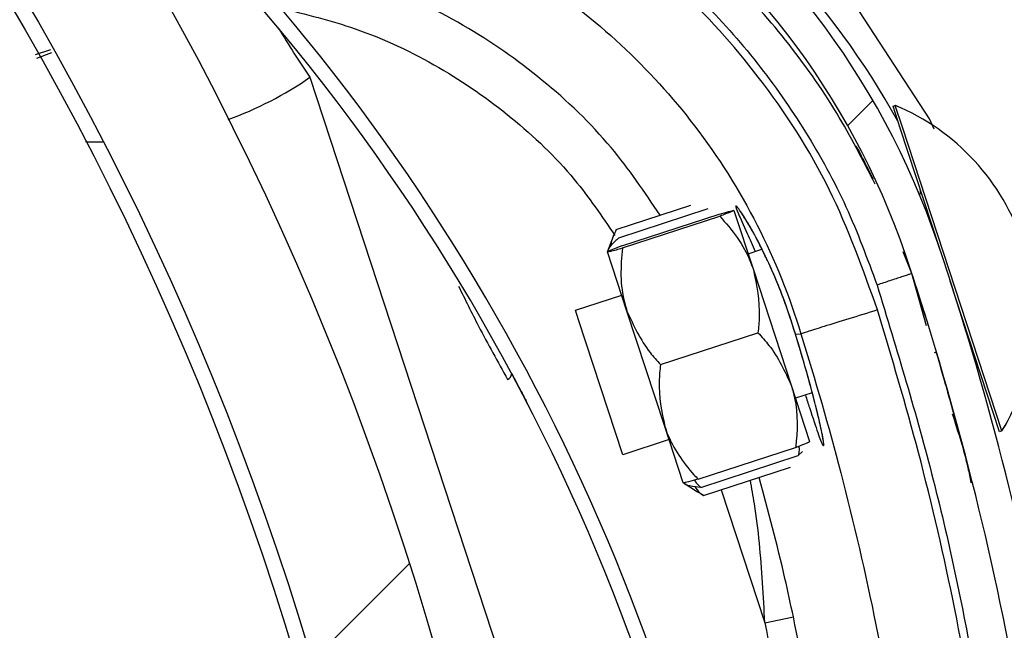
# Model space of a CAD drawing. Header units: inches. Extents: x 170 to 284, y 215 to 248.
# Tile 156 of 256: x 186.5883 to 186.6575, y 224.707 to 224.75. Entities that reach past the tile are written whole.
import ezdxf

# ---------------------------------------------------------------- set-up
doc = ezdxf.new("R2010")
doc.units = ezdxf.units.IN
doc.header["$LTSCALE"] = 0.25
doc.header["$MEASUREMENT"] = 0
doc.layers.add('ANNOTATIONS', color=1, linetype='Continuous')
doc.layers.add('RH BENCH MOUNT', color=7, linetype='Continuous')
doc.styles.add('ARIAL', font='arial.ttf', dxfattribs={"height": 0.09375})
doc.dimstyles.new('STANDARD$0', dxfattribs={"dimtxt": 0.09375, "dimasz": 0.09375, "dimexe": 0.03125, "dimexo": 0.046875, "dimgap": 0.09, "dimtad": 0, "dimtih": 1, "dimtoh": 1, "dimdec": 4, "dimzin": 0, "dimdsep": 46, "dimtxsty": 'ARIAL', "dimcen": 0.09, "dimadec": 0, "dimazin": 0, "dimtfac": 1, "dimtdec": 4, "dimtofl": 0, "dimtmove": 0, "dimatfit": 1, "dimfxl": 1, "dimtolj": 1, "dimtzin": 0, "dimarcsym": 0})
pattern_1 = [(45, (176.0482515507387, 218.320867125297), (-0.03026527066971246, 0.03026527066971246), [])]

# ---------------------------------------------------------------- blocks, each defined once
blk = doc.blocks.new('*D120')
at = {"layer": 'ANNOTATIONS', "color": 0, "lineweight": -2, "transparency": 16777216}
for p, q in [((185.9197219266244, 225.4792255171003), (185.9197219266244, 226.2131025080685)), ((187.1533699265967, 224.4696948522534), (187.1533699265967, 226.2131025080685)), ((186.0134719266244, 226.1818525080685), (186.226271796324, 226.1818525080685)), ((187.0596199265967, 226.1818525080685), (186.846820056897, 226.1818525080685))]:
    blk.add_line(p, q, dxfattribs=at)
at = {"layer": 'ANNOTATIONS', "color": 0, "transparency": 16777216}
for points in [[(186.0134719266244, 226.1974775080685), (186.0134719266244, 226.1662275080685), (185.9197219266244, 226.1818525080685)], [(187.0596199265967, 226.1974775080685), (187.0596199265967, 226.1662275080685), (187.1533699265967, 226.1818525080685)]]:
    blk.add_solid(points, dxfattribs=at)
at = {"layer": 'defpoints', "color": 0, "transparency": 16777216}
for p in [(187.1533699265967, 226.1818525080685), (185.9197219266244, 225.4323505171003), (187.1533699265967, 224.4228198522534)]:
    blk.add_point(p, dxfattribs=at)
at = {"layer": 'ANNOTATIONS', "color": 0, "transparency": 16777216, "insert": (186.5365459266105, 226.1818525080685), "char_height": 0.09375, "attachment_point": 5, "style": 'ARIAL'}
blk.add_mtext('\\A1;DIM "A"', dxfattribs=at)

msp = doc.modelspace()

# ---------------------------------------------------------------- hatches: boundary and pattern name
at = {"layer": 'RH BENCH MOUNT'}
h = msp.add_hatch(dxfattribs=at)
h.set_pattern_fill('ANSI31', color=256, scale=0.34241245, style=0)
h.set_pattern_definition(pattern_1)
edge = h.paths.add_edge_path(flags=0)
edge.add_line((186.4076545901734, 225.0520000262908), (186.0652421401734, 225.0520000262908))
edge.add_line((186.0652421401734, 225.0520000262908), (186.0652421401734, 225.0562801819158))
edge.add_line((186.0652421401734, 225.0562801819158), (186.4076545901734, 225.0562801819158))
edge.add_arc((186.4076545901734, 224.6453852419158), 0.4108949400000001, 269.9999999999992, 450, ccw=False)
edge.add_line((186.4076545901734, 224.2344903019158), (186.3348919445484, 224.2344903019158))
edge.add_line((186.3348919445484, 224.2344903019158), (186.3348919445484, 224.2387704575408))
edge.add_line((186.3348919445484, 224.2387704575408), (186.4076545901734, 224.2387704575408))
edge.add_arc((186.4076545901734, 224.6453852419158), 0.406614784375, 270, 450.0000000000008)
h = msp.add_hatch(dxfattribs=at)
h.set_pattern_fill('ANSI32', color=256, scale=0.34241245, angle=2.8e-322, style=0)
h.set_pattern_definition([(45, (176.0482515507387, 218.320867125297), (-0.09079581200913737, 0.09079581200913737), []), (45, (176.1087820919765, 218.320867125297), (-0.09079581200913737, 0.09079581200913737), [])])
edge = h.paths.add_edge_path(flags=0)
edge.add_arc((186.4076545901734, 224.6453852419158), 0.2182879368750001, 180, 540, ccw=False)
edge = h.paths.add_edge_path(flags=0)
edge.add_arc((186.4076545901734, 224.6453852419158), 0.2097276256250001, 180, 540, ccw=False)
h = msp.add_hatch(dxfattribs=at)
h.set_pattern_fill('ANSI31', color=256, scale=0.34241245, angle=2.8e-322, style=0)
h.set_pattern_definition(pattern_1)
edge = h.paths.add_edge_path(flags=0)
edge.add_arc((186.5959595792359, 224.8095885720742), 0.001712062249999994, 288.1322229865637, 310.3426432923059)
edge.add_line((186.5970678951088, 224.8082836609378), (186.5986306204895, 224.8064437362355))
edge.add_arc((186.5959595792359, 224.8095885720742), 0.004126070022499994, 288.1322229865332, 310.3426432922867, ccw=False)
edge.add_arc((186.5931889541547, 224.8180491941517), 0.01302879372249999, 239.6083903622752, 288.1322229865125, ccw=False)
edge.add_arc((186.5962436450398, 224.8223643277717), 0.01830194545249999, 198.1322229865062, 238.19359599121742, ccw=False)
edge.add_arc((186.5900283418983, 224.820328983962), 0.01176186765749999, 130.2730806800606, 198.1322229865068, ccw=False)
edge.add_arc((186.5932209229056, 224.8179515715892), 0.01566536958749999, 433.3892910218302, 493.5630227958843, ccw=False)
edge.add_arc((186.5907677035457, 224.8086089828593), 0.02532140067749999, 410.98647118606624, 434.1131563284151, ccw=False)
edge.add_arc((186.5965303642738, 224.8171977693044), 0.01504902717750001, 370.2879413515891, 407.4468726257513, ccw=False)
edge.add_arc((186.5843024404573, 224.8145986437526), 0.02754708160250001, 291.4407261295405, 371.0647967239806, ccw=False)
edge.add_arc((186.5986255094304, 224.7813129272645), 0.008748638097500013, 479.0908419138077, 626.0736552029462)
edge.add_arc((186.5991570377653, 224.7158754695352), 0.05672062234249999, 377.70285871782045, 451.14212272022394, ccw=False)
edge.add_arc((186.4490609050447, 224.6654619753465), 0.2150521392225, 361.5582505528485, 378.3382766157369, ccw=False)
edge.add_arc((186.635186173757, 224.6715385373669), 0.02884824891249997, 303.2910664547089, 359.5459797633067, ccw=False)
edge.add_arc((186.6686272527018, 224.6250930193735), 0.0284373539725, 488.2528168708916, 541.8512905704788)
edge.add_arc((186.6551243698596, 224.6250669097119), 0.01494630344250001, 183.423663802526, 238.6794151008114)
edge.add_arc((186.6578136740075, 224.6278572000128), 0.0187470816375, 236.0900975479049, 269.5718389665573)
edge.add_arc((186.6572010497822, 224.6225762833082), 0.0134739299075, 272.0097804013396, 310.4058687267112)
edge.add_arc((186.6618261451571, 224.6167046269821), 0.006011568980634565, 313.1147555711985, 333.8497966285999)
edge.add_arc((186.6502603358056, 224.6205556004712), 0.01816498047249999, 339.0314830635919, 378.1322229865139)
edge.add_arc((186.65712645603, 224.6228040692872), 0.01094007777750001, 378.1322229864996, 468.1322229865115)
edge.add_arc((186.6543025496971, 224.6314273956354), 0.001866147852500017, 468.1322229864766, 483.774469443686)
edge.add_line((186.6532651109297, 224.6329785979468), (186.6519231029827, 224.634985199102))
edge.add_arc((186.6543025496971, 224.6314273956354), 0.004280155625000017, 468.13222298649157, 483.7744694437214, ccw=False)
edge.add_arc((186.65712645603, 224.6228040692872), 0.01335408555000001, 378.1322229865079, 468.13222298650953, ccw=False)
edge.add_arc((186.6502603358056, 224.6205556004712), 0.020578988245, 338.7435812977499, 378.13222298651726, ccw=False)
edge.add_arc((186.6618261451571, 224.6167046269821), 0.008425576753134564, 312.7098901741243, 334.631933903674, ccw=False)
edge.add_arc((186.6572010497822, 224.6225762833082), 0.01588793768, 271.82252524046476, 310.60280367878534, ccw=False)
edge.add_arc((186.6578136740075, 224.6278572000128), 0.02116108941, 236.2367537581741, 269.7093947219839, ccw=False)
edge.add_arc((186.6551243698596, 224.6250669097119), 0.01736031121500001, 183.3124711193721, 238.498076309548, ccw=False)
edge.add_arc((186.6686272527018, 224.6250930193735), 0.030851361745, 128.0503802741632, 181.9117605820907, ccw=False)
edge.add_arc((186.635186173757, 224.6715385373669), 0.02643424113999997, 303.0739325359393, 359.4558360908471)
edge.add_arc((186.4490609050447, 224.6654619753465), 0.21263813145, 361.5698914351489, 378.3419125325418)
edge.add_arc((186.5991570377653, 224.7158754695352), 0.05430661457, 377.6888496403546, 451.2467578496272)
edge.add_arc((186.5986255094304, 224.7813129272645), 0.01116264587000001, 118.193261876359, 266.66131017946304, ccw=False)
edge.add_arc((186.5843024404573, 224.8145986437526), 0.02513307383, 291.1036231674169, 371.1028807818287)
edge.add_arc((186.5965303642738, 224.8171977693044), 0.01263501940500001, 370.2152702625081, 407.1149197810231)
edge.add_arc((186.5907677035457, 224.8086089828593), 0.022907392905, 411.1765293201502, 434.1519381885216)
edge.add_arc((186.5932209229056, 224.8179515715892), 0.01325136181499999, 433.3244634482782, 493.8674727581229)
edge.add_arc((186.5900283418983, 224.820328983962), 0.009347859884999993, 489.8547471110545, 558.132222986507)
edge.add_arc((186.5962436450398, 224.8223643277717), 0.01588793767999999, 198.1322229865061, 238.0844018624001)
edge.add_arc((186.5931889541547, 224.8180491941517), 0.01061478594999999, 239.7667243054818, 288.1322229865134)

# ---------------------------------------------------------------- linework, layer by layer
for p, q in [((186.5904489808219, 224.7478286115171), (186.5893753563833, 224.7474767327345)), ((186.5895002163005, 224.7472602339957), (186.5905478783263, 224.7476425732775)), ((186.6086890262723, 224.7459050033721), (186.6290486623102, 224.6837330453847)), ((186.6496744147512, 224.7438721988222), (186.6498371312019, 224.7439254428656)), ((186.6501769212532, 224.742336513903), (186.6496744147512, 224.7438721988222)), ((186.6498371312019, 224.7439254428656), (186.6498386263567, 224.7439259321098)), ((186.6503396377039, 224.7423897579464), (186.6498371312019, 224.7439254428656)), ((186.6529620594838, 224.7338249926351), (186.6501769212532, 224.742336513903)), ((186.6573338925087, 224.7210149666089), (186.6503396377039, 224.7423897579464)), ((186.630223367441, 224.735189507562), (186.6354672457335, 224.7369054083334)), ((186.63041202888, 224.7346129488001), (186.6366924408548, 224.7366680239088)), ((186.638492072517, 224.7365372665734), (186.6398576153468, 224.7323640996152)), ((186.6306016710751, 224.7340333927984), (186.637452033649, 224.7362749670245)), ((186.6306477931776, 224.7338924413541), (186.6374981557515, 224.7361340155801)), ((186.6296074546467, 224.7336310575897), (186.6300273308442, 224.7347352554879)), ((186.6394900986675, 224.7334872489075), (186.6404603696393, 224.7338047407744)), ((186.6309732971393, 224.729456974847), (186.6296077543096, 224.7336301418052)), ((186.6509905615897, 224.7320907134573), (186.6503828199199, 224.7336208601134)), ((186.6398576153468, 224.7323640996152), (186.6425195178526, 224.7242291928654)), ((186.6508743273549, 224.7324291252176), (186.650959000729, 224.7321679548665)), ((186.6520326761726, 224.7284053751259), (186.6509905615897, 224.7320907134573)), ((186.6571711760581, 224.7209617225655), (186.6537033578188, 224.7315595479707)), ((186.6273514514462, 224.7295152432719), (186.6306057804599, 224.7305801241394)), ((186.6275745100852, 224.728833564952), (186.6273514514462, 224.729515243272)), ((186.6336351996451, 224.7213220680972), (186.6309732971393, 224.729456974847)), ((186.630679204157, 224.7193454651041), (186.6275745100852, 224.728833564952)), ((186.6333327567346, 224.7256870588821), (186.6401831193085, 224.7279286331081)), ((186.642815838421, 224.7278257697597), (186.6428157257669, 224.7278258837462)), ((186.642815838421, 224.7278257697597), (186.6432001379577, 224.72784168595)), ((186.6527317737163, 224.7265615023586), (186.6525691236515, 224.726508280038)), ((186.6425195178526, 224.7242291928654), (186.6438158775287, 224.7202674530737)), ((186.6439989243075, 224.7237039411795), (186.6428178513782, 224.7233174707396)), ((186.6349315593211, 224.7173603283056), (186.6336351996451, 224.7213220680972)), ((186.6540166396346, 224.7219665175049), (186.6540172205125, 224.7219643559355)), ((186.6573338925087, 224.7210149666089), (186.6571711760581, 224.7209617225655)), ((186.6573353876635, 224.7210154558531), (186.6573338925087, 224.7210149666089)), ((186.6339335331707, 224.7204103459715), (186.630679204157, 224.719345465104)), ((186.6359715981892, 224.7176226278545), (186.6428219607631, 224.7198642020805)), ((186.6361612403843, 224.7170430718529), (186.6430116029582, 224.7192846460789)), ((186.6430116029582, 224.7192846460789), (186.6433213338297, 224.7195820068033)), ((186.6363499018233, 224.7164665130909), (186.6424658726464, 224.7184677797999)), ((186.6359232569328, 224.7167170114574), (186.634931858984, 224.7173594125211)), ((186.6363499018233, 224.7164665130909), (186.635939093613, 224.7167414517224)), ((186.6375999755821, 224.716875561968), (186.6406633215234, 224.7075121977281)), ((186.6406633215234, 224.7075121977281), (186.6426719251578, 224.7079382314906))]:
    msp.add_line(p, q, dxfattribs=at)
at = {"layer": 'RH BENCH MOUNT', "flags": 128}
msp.add_lwpolyline([(186.6525568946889, 224.7422603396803), (186.6522401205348, 224.7429931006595), (186.6466158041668, 224.7516263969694), (186.6398232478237, 224.7589609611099), (186.6316581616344, 224.7652226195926), (186.6316580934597, 224.7652226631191), (186.6316580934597, 224.7652226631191)], dxfattribs=at)
at = {"layer": 'RH BENCH MOUNT'}
for radius in [0.218287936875, 0.2097276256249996, 0.20865758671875]:
    msp.add_circle((186.4076545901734, 224.6453852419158), radius, dxfattribs=at)
for centre, radius, start, end in [((186.4076545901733, 224.6453852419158), 0.4141273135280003, 352.8366800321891, 90), ((186.4076545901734, 224.6453852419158), 0.406614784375, 3.124885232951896, 90), ((186.5991570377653, 224.7158754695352), 0.05672062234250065, 17.70285871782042, 91.14212272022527), ((186.5991570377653, 224.7158754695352), 0.05430661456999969, 17.6888496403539, 91.2467578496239), ((186.5994234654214, 224.7147342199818), 0.05786770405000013, 29.025885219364, 57.44357690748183), ((186.4946226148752, 224.6562743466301), 0.1455252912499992, 3.486647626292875, 42.00277325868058), ((186.4946226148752, 224.6562743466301), 0.1465525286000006, 3.472841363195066, 40.15079801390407), ((186.6569772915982, 224.7791033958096), 0.0585994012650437, 210.5247594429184, 214.5086922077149), ((186.5940919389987, 224.7670340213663), 0.02568093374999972, 290.1491598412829, 304.6388488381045), ((186.6436827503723, 224.7292298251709), 0.01593228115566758, 328.9616997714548, 67.27654169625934), ((186.6436842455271, 224.7292303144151), 0.01593228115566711, 328.9616997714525, 67.2765416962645), ((186.5940919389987, 224.7670340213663), 0.02568093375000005, 267.3828980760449, 270.1014470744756), ((186.6510678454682, 224.7378521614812), 0.0005478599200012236, 332.6973279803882, 18.11912073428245), ((186.4490609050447, 224.6654619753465), 0.2150521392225, 1.558250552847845, 18.3382766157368), ((186.4490609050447, 224.6654619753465), 0.2126381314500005, 1.56989143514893, 18.34191253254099), ((186.6547363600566, 224.7266409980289), 0.0005478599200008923, 18.11912073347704, 47.41429611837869), ((186.6223405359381, 224.7251188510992), 0.0005320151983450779, 296.9547381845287, 352.960638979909)]:
    msp.add_arc(centre, radius, start, end, dxfattribs=at)
for points, knots in [([(186.6484146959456, 224.7383928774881), (186.6475543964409, 224.7400785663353), (186.6457444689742, 224.7436249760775), (186.6422094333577, 224.7485808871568), (186.6380486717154, 224.7532746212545), (186.6333685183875, 224.7574567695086), (186.6282442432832, 224.7610551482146), (186.622769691, 224.7640833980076), (186.6188817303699, 224.7655510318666), (186.6169411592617, 224.7662835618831)], [0, 0, 0, 0, 0.1313887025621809, 0.2764200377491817, 0.4215581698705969, 0.5666389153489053, 0.7114924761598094, 0.8559992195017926, 1, 1, 1, 1]), ([(186.6560039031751, 224.7650518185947), (186.6580243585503, 224.7605150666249), (186.6620615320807, 224.7514499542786), (186.6653072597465, 224.7420522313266), (186.666928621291, 224.7373577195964)], [0, 0, 0, 0, 0.5004628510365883, 1, 1, 1, 1]), ([(186.6161146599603, 224.7638521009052), (186.6179689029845, 224.7631529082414), (186.621680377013, 224.7617533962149), (186.6268975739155, 224.758860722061), (186.6317802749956, 224.7554341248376), (186.6362304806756, 224.7514469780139), (186.6402064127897, 224.7469875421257), (186.6436225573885, 224.7420915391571), (186.6464975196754, 224.7368640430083), (186.647868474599, 224.7331414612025), (186.6485517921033, 224.731286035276)], [0, 0, 0, 0, 0.1247413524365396, 0.2496837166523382, 0.3746881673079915, 0.4999855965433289, 0.6253465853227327, 0.7503062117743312, 0.8755465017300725, 1, 1, 1, 1]), ([(186.6485879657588, 224.7295327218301), (186.6475640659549, 224.7323934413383), (186.6454822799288, 224.7382098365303), (186.6405719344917, 224.7458479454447), (186.6345955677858, 224.752484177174), (186.6283522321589, 224.7573635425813), (186.6221062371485, 224.7609842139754), (186.6181163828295, 224.7625192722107), (186.6161058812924, 224.7632927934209)], [0, 0, 0, 0, 0.1870908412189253, 0.3803918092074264, 0.5558755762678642, 0.7364481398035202, 0.8671952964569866, 1, 1, 1, 1]), ([(186.6089229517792, 224.7594336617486), (186.6094245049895, 224.7593214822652), (186.6124305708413, 224.758649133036), (186.6177988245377, 224.7567963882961), (186.6246084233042, 224.7531323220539), (186.6306878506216, 224.7483468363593), (186.6360246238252, 224.7424908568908), (186.6403376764, 224.7356169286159), (186.6424104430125, 224.7304788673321), (186.6432001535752, 224.7278417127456), (186.6432001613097, 224.7278416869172)], [0, 0, 0, 0, 0.03155846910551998, 0.1891461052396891, 0.3467338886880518, 0.5043277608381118, 0.6619226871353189, 0.8309600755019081, 0.9999983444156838, 1, 1, 1, 1]), ([(186.6333021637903, 224.7361969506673), (186.6322064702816, 224.7378240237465), (186.62984760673, 224.7413268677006), (186.6251281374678, 224.7458287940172), (186.6194723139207, 224.7497735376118), (186.6134572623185, 224.7526159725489), (186.60923399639, 224.7536545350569), (186.6073122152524, 224.7541271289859)], [0, 0, 0, 0, 0.1810254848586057, 0.3897206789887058, 0.5984159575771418, 0.8172607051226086, 1, 1, 1, 1]), ([(186.606640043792, 224.7507716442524), (186.6083981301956, 224.7503392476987), (186.6122616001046, 224.7493890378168), (186.6177651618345, 224.7467894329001), (186.6229359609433, 224.7431781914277), (186.6271409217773, 224.7391862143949), (186.6292089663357, 224.7361262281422), (186.6301187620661, 224.7347800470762)], [0, 0, 0, 0, 0.1859244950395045, 0.4085770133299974, 0.6208996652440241, 0.8332222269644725, 1, 1, 1, 1]), ([(186.6470720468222, 224.7410658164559), (186.6470666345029, 224.7410753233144), (186.6470453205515, 224.7411127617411), (186.6474198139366, 224.7404543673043), (186.6480027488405, 224.7392838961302), (186.6482614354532, 224.7387644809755)], [0, 0, 0, 0, 0.1591842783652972, 0.6268746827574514, 1, 1, 1, 1]), ([(186.637452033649, 224.7362749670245), (186.6376947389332, 224.7363435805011), (186.6381858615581, 224.7364824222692), (186.6384641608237, 224.7365468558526), (186.6384868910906, 224.7365390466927), (186.638492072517, 224.7365372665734)], [0, 0, 0, 0, 0.4299704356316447, 0.8700602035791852, 1, 1, 1, 1]), ([(186.638492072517, 224.7365372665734), (186.6383765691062, 224.7364793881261), (186.6382225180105, 224.7364021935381), (186.637643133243, 224.7361876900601), (186.6374981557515, 224.7361340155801)], [0, 0, 0, 0, 0.7497733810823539, 1, 1, 1, 1]), ([(186.6428157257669, 224.7278258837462), (186.6426814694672, 224.7282607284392), (186.6422572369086, 224.7296347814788), (186.6413905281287, 224.7318871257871), (186.6402992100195, 224.7342039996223), (186.6393354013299, 224.7359163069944), (186.6387609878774, 224.7367635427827), (186.6385496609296, 224.7369425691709), (186.6387345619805, 224.7364158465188), (186.6392741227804, 224.7352755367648), (186.639787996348, 224.7340897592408), (186.6399796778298, 224.7336474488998)], [0, 0, 0, 0, 0.05799721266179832, 0.1832636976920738, 0.3064129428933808, 0.4347166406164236, 0.5675677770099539, 0.6609498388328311, 0.7922661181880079, 0.9225125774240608, 0.9999999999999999, 0.9999999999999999, 0.9999999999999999, 0.9999999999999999]), ([(186.6374981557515, 224.7361340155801), (186.6379235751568, 224.7356442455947), (186.6387844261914, 224.7346531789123), (186.639513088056, 224.7333412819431), (186.6397936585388, 224.7325455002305), (186.6398576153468, 224.7323640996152)], [0, 0, 0, 0, 0.4299704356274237, 0.8700602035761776, 1, 1, 1, 1]), ([(186.6406979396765, 224.7333231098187), (186.6405272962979, 224.7336754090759), (186.6401282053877, 224.7344993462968), (186.6395758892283, 224.7354781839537), (186.6391630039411, 224.7361555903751), (186.638938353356, 224.736470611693), (186.6389335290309, 224.7364764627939), (186.6389321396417, 224.7364781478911)], [0, 0, 0, 0, 0.1981000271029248, 0.4633049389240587, 0.7305309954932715, 0.9223938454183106, 1, 1, 1, 1]), ([(186.630223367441, 224.735189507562), (186.6300446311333, 224.7348271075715), (186.6298480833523, 224.7344285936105), (186.6298367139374, 224.7340699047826), (186.6298356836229, 224.7340373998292)], [0, 0, 0, 0, 0.9093784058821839, 1, 1, 1, 1]), ([(186.63041202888, 224.7346129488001), (186.6302087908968, 224.7344307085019), (186.6297975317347, 224.7340619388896), (186.6296130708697, 224.7337517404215), (186.6296290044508, 224.7336291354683), (186.6296292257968, 224.7336274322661)], [0, 0, 0, 0, 0.4906882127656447, 0.9929247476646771, 1, 1, 1, 1]), ([(186.6306016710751, 224.7340333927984), (186.6303653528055, 224.7339452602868), (186.6298871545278, 224.7337669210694), (186.6296245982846, 224.7336543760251), (186.6296108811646, 224.7336346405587), (186.6296077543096, 224.7336301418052)], [0, 0, 0, 0, 0.4299704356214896, 0.8700602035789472, 1, 1, 1, 1]), ([(186.6296077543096, 224.7336301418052), (186.6297351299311, 224.7336517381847), (186.6299050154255, 224.7336805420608), (186.6304991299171, 224.733850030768), (186.6306477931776, 224.7338924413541)], [0, 0, 0, 0, 0.7497733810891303, 0.9999999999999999, 0.9999999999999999, 0.9999999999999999, 0.9999999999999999]), ([(186.6306477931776, 224.7338924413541), (186.6305941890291, 224.7332459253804), (186.6304857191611, 224.7319376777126), (186.6306735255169, 224.7304488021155), (186.6309176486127, 224.7296410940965), (186.6309732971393, 224.729456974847)], [0, 0, 0, 0, 0.4299704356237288, 0.870060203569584, 1, 1, 1, 1]), ([(186.6428116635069, 224.727833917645), (186.6427997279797, 224.7278746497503), (186.6426130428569, 224.7285117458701), (186.6421936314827, 224.7297755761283), (186.6415368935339, 224.731479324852), (186.6410175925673, 224.7326818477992), (186.6407493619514, 224.7332199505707), (186.6406979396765, 224.7333231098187)], [0, 0, 0, 0, 0.0209690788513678, 0.3279800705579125, 0.6261032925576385, 0.928320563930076, 1, 1, 1, 1]), ([(186.6398576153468, 224.7323640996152), (186.6400817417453, 224.7312682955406), (186.6403806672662, 224.7298067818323), (186.6402226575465, 224.728304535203), (186.6401831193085, 224.7279286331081)], [0, 0, 0, 0, 0.7497733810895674, 1, 1, 1, 1]), ([(186.6509905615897, 224.7320907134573), (186.6509579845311, 224.7320799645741), (186.6509078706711, 224.7320634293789), (186.650603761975, 224.7319630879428), (186.6502890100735, 224.7318592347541), (186.6498983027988, 224.7317303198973), (186.6493305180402, 224.7315429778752), (186.6488585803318, 224.7313872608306), (186.6485517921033, 224.731286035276)], [0, 0, 0, 0, 0.2394568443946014, 0.3683606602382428, 0.4999999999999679, 0.6316393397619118, 0.7605431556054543, 0.9999999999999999, 0.9999999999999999, 0.9999999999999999, 0.9999999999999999]), ([(186.6510350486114, 224.7319333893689), (186.651309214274, 224.7311033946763), (186.6517119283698, 224.7298842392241), (186.6520420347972, 224.7287877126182), (186.6521474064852, 224.728437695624)], [0, 0, 0, 0, 0.6807948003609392, 1, 1, 1, 1]), ([(186.6191302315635, 224.7312122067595), (186.6195936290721, 224.7302704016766), (186.6206935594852, 224.728034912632), (186.6218895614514, 224.7258874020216), (186.6225816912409, 224.7246446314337)], [0, 0, 0, 0, 0.421297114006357, 1, 1, 1, 1]), ([(186.6485517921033, 224.731286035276), (186.6499378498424, 224.7267360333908), (186.6527171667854, 224.7176123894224), (186.6556406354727, 224.7035131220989), (186.6577591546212, 224.6891495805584), (186.6583124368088, 224.6794355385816), (186.6585897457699, 224.6745667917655)], [0, 0, 0, 0, 0.2468628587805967, 0.4950083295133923, 0.7468945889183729, 1, 1, 1, 1]), ([(186.6309732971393, 224.729456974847), (186.6314403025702, 224.7284406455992), (186.6320631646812, 224.727085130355), (186.6330786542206, 224.7259668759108), (186.6333327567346, 224.7256870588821)], [0, 0, 0, 0, 0.7497733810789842, 1, 1, 1, 1]), ([(186.6485879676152, 224.7295327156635), (186.6478962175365, 224.7293181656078), (186.6465127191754, 224.7288890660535), (186.6447543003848, 224.7283426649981), (186.6434996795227, 224.7279486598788), (186.6433000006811, 224.7278773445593), (186.6432001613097, 224.7278416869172)], [0, 0, 0, 0, 0.2500007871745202, 0.500000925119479, 0.7500005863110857, 1, 1, 1, 1]), ([(186.6580454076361, 224.6749023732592), (186.6578413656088, 224.6786554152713), (186.6574326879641, 224.6861724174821), (186.6560543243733, 224.6973808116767), (186.6541052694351, 224.7085094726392), (186.6516522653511, 224.7192480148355), (186.6495816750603, 224.7261965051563), (186.6485875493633, 224.7295325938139)], [0, 0, 0, 0, 0.2027568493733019, 0.4061035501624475, 0.608860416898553, 0.8122072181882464, 0.9999999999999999, 0.9999999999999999, 0.9999999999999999, 0.9999999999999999]), ([(186.6401831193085, 224.7279286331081), (186.6404493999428, 224.7276387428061), (186.6414568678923, 224.7265419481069), (186.6420691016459, 224.725209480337), (186.6425195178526, 224.7242291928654)], [0, 0, 0, 0, 0.2643068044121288, 1, 1, 1, 1]), ([(186.6445324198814, 224.7215513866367), (186.644523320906, 224.7215942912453), (186.6444549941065, 224.7219164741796), (186.6442312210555, 224.7228326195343), (186.6438533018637, 224.7242821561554), (186.6433698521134, 224.725993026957), (186.6430079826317, 224.7272107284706), (186.6428133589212, 224.7278306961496), (186.6428129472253, 224.7278320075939)], [0, 0, 0, 0, 0.03583539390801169, 0.2690981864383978, 0.511641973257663, 0.7561140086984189, 0.9994840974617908, 1, 1, 1, 1]), ([(186.6435185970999, 224.7235467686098), (186.64361537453, 224.7232419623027), (186.643978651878, 224.7220977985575), (186.6444163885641, 224.7207770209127), (186.6447282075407, 224.7199747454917), (186.6448396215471, 224.7199191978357), (186.6447573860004, 224.7205769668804), (186.644381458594, 224.7222661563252), (186.6437409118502, 224.7247460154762), (186.6431315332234, 224.7267747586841), (186.642815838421, 224.7278257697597)], [0, 0, 0, 0, 0.0511492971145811, 0.1920011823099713, 0.3334894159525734, 0.4224210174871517, 0.5646212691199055, 0.7065362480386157, 0.8479681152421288, 1, 1, 1, 1]), ([(186.6432001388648, 224.7278416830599), (186.6432001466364, 224.7278416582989), (186.6442142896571, 224.7246104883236), (186.646157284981, 224.7178318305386), (186.6485742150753, 224.7073923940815), (186.6504625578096, 224.6965663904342), (186.6518064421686, 224.685655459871), (186.6522042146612, 224.6783409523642), (186.6524031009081, 224.6746836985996)], [0, 0, 0, 0, 1.439079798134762e-06, 0.187792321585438, 0.390843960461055, 0.593895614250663, 0.7969478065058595, 1, 1, 1, 1]), ([(186.6540166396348, 224.7219665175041), (186.6539914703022, 224.7220604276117), (186.6539661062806, 224.7221550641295), (186.6537683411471, 224.7228808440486), (186.6534794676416, 224.7239446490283), (186.6529729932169, 224.7256871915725), (186.6527199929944, 224.7265576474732)], [0, 0, 0, 0, 0.3307707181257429, 0.3333292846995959, 0.6669765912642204, 1, 1, 1, 1]), ([(186.6333327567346, 224.7256870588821), (186.6332893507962, 224.7252958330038), (186.6331251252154, 224.7238156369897), (186.633418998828, 224.7223789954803), (186.6336351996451, 224.7213220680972)], [0, 0, 0, 0, 0.2643068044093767, 1, 1, 1, 1]), ([(186.62286854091, 224.7250536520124), (186.6231032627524, 224.7246125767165), (186.6235458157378, 224.7237809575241), (186.6239430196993, 224.723011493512), (186.6239679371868, 224.7229631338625), (186.6239774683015, 224.7229446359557)], [0, 0, 0, 0, 0.4108597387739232, 0.7746496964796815, 1, 1, 1, 1]), ([(186.6425195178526, 224.7242291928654), (186.6425684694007, 224.7240685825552), (186.6429513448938, 224.7228123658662), (186.6429891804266, 224.7213098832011), (186.6428382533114, 224.7200050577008), (186.6428219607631, 224.7198642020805)], [0, 0, 0, 0, 0.1156468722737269, 0.904534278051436, 0.9999999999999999, 0.9999999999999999, 0.9999999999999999, 0.9999999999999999]), ([(186.6538431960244, 224.7222115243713), (186.6542479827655, 224.7209580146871), (186.6547621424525, 224.7193658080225), (186.6550829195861, 224.717725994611), (186.6551511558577, 224.7173771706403)], [0, 0, 0, 0, 0.7872782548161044, 1, 1, 1, 1]), ([(186.6336351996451, 224.7213220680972), (186.6336906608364, 224.7211635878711), (186.6341244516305, 224.7199240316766), (186.6349821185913, 224.7186898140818), (186.6358751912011, 224.7177266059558), (186.6359715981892, 224.7176226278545)], [0, 0, 0, 0, 0.1156468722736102, 0.9045342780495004, 0.9999999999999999, 0.9999999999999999, 0.9999999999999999, 0.9999999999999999]), ([(186.6447501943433, 224.7204337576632), (186.6447502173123, 224.7204332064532), (186.6447512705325, 224.7204079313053), (186.644738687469, 224.7205478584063), (186.6446829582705, 224.7208612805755), (186.6445837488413, 224.7213160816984), (186.6445324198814, 224.7215513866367)], [0, 0, 0, 0, 0.005301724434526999, 0.2431048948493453, 0.6083977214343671, 1, 1, 1, 1]), ([(186.6428219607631, 224.7198642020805), (186.6430582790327, 224.7199523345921), (186.6435364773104, 224.7201306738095), (186.6437990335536, 224.720243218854), (186.6438127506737, 224.7202629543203), (186.6438158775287, 224.7202674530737)], [0, 0, 0, 0, 0.4299704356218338, 0.8700602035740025, 1, 1, 1, 1]), ([(186.6430605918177, 224.719954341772), (186.6430675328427, 224.7198603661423), (186.6430838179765, 224.7196398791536), (186.6430379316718, 224.7194141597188), (186.6430116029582, 224.7192846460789)], [0, 0, 0, 0, 0.4262184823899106, 1, 1, 1, 1]), ([(186.6359715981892, 224.7176226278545), (186.635728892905, 224.7175540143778), (186.6352377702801, 224.7174151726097), (186.6349594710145, 224.7173507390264), (186.6349367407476, 224.7173585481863), (186.6349315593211, 224.7173603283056)], [0, 0, 0, 0, 0.4299704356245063, 0.8700602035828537, 0.9999999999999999, 0.9999999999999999, 0.9999999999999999, 0.9999999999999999]), ([(186.6361612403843, 224.7170430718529), (186.6358895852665, 224.7170699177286), (186.6353398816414, 224.7171242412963), (186.6350077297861, 224.717265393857), (186.6349481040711, 224.717373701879), (186.6349472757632, 224.7173752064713)], [0, 0, 0, 0, 0.4906882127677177, 0.9929247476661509, 1, 1, 1, 1]), ([(186.6357258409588, 224.7175542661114), (186.6357757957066, 224.7174743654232), (186.6358930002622, 224.7172869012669), (186.6360634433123, 224.7171319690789), (186.6361612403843, 224.7170430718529)], [0, 0, 0, 0, 0.4262184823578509, 1, 1, 1, 1]), ([(186.6406633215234, 224.7075121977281), (186.6406152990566, 224.7084528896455), (186.6404719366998, 224.7112611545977), (186.6401674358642, 224.7146276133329), (186.6397492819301, 224.7169954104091), (186.6396518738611, 224.7175469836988)], [0, 0, 0, 0, 0.2786878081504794, 0.8319718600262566, 0.9999999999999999, 0.9999999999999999, 0.9999999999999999, 0.9999999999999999]), ([(186.6426719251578, 224.7079382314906), (186.6424786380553, 224.7088406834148), (186.6417725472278, 224.7121374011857), (186.6409032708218, 224.7153886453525), (186.6402719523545, 224.7177498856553)], [0, 0, 0, 0, 0.2737425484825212, 0.9999999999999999, 0.9999999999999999, 0.9999999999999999, 0.9999999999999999]), ([(186.6357356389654, 224.7170998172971), (186.6358442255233, 224.7169447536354), (186.6360075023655, 224.7167115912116), (186.6362639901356, 224.7165280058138), (186.6363499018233, 224.7164665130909)], [0, 0, 0, 0, 0.6650456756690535, 1, 1, 1, 1]), ([(186.6406633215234, 224.7075121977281), (186.6412436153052, 224.7045842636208), (186.642599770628, 224.6977416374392), (186.6440174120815, 224.6868451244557), (186.6447236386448, 224.6773933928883), (186.6448632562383, 224.6719133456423), (186.644900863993, 224.670437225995)], [0, 0, 0, 0, 0.2395900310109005, 0.5599255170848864, 0.8814604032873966, 0.9999999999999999, 0.9999999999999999, 0.9999999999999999, 0.9999999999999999]), ([(186.6469537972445, 224.6704754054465), (186.646915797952, 224.6719669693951), (186.6467751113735, 224.6774892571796), (186.6460626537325, 224.6870398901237), (186.6446315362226, 224.6980506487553), (186.6432582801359, 224.7049796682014), (186.6426719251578, 224.7079382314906)], [0, 0, 0, 0, 0.118539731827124, 0.4388752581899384, 0.7604101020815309, 1, 1, 1, 1])]:
    msp.add_open_spline(points, degree=3, knots=knots, dxfattribs=at)

# ---------------------------------------------------------------- dimensions: what is measured, and where the dimension line sits
at = {"layer": 'ANNOTATIONS'}
dim = msp.add_linear_dim(base=(187.1533699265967, 226.1818525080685), p1=(185.9197219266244, 225.4323505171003), p2=(187.1533699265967, 224.4228198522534), text='DIM "A"', dimstyle='STANDARD$0', dxfattribs=at)
dim.commit()
dim.dimension.update_dxf_attribs({"geometry": '*D120', "text_midpoint": (186.5365459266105, 226.1818525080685)})

doc.saveas('drawing.dxf')
